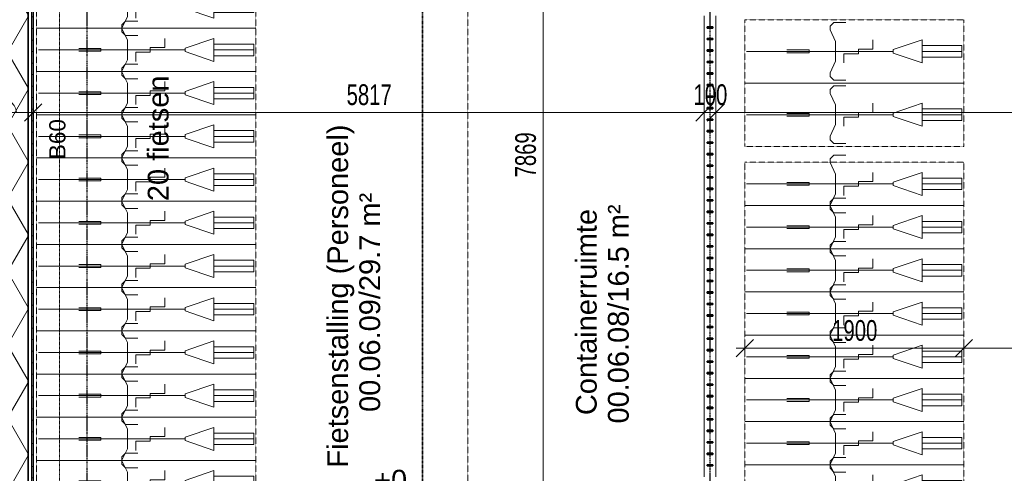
# Model space of a CAD drawing. Header units: millimetres. Extents: x -80560 to 110805, y -11020 to 52719.
# Tile 111 of 152: x 72111 to 80645, y 41114 to 45050. Entities that reach past the tile are written whole.
import ezdxf

# ---------------------------------------------------------------- set-up
doc = ezdxf.new("R2010")
doc.units = ezdxf.units.MM
for name, pattern in [('CENTER2', [20, 8, -4, 4, -4]), ('DASHDOT2', [8, 4, -2, 0, -2]), ('DASHED2', [6, 4, -2]), ('DASHED2-1', [3, 2, -1])]:
    doc.linetypes.add(name, pattern=pattern)
for name, color, linetype, lineweight in [('A-ANNO-DIMS', 211, 'Continuous', 9), ('A-ANNO-DIMS-100', 211, 'Continuous', 9), ('A-ANNO-NOTE', 131, 'Continuous', 18), ('A-AREA', 32, 'DASHED2', 18), ('A-AREA-IDEN', 2, 'Continuous', 9), ('A-DETL-GENF', 92, 'Continuous', 18), ('A-GENM', 13, 'Continuous', 18), ('A-GENM-HDLN', 13, 'DASHED2-1', 18), ('A-GLAZ-CWMG', 51, 'Continuous', 18), ('A-WALL', 113, 'Continuous', 35), ('A-WALL-PATT', 111, 'Continuous', 35), ('G-ANNO-DIMS', 111, 'Continuous', 9), ('G-ANNO-SYMB', 111, 'Continuous', 9), ('G-ANNO-TEXT', 231, 'Continuous', 9), ('S-GRID', 1, 'Continuous', 9)]:
    doc.layers.add(name, color=color, linetype=linetype, lineweight=lineweight)
doc.styles.add('Arial', font='arial.ttf', dxfattribs={"height": 180})
doc.styles.add('Arial_1', font='arial.ttf', dxfattribs={"height": 140})
doc.styles.add('Arial_6', font='arial.ttf', dxfattribs={"width": 0.7, "height": 180})
doc.dimstyles.new('n3o_1_8', dxfattribs={"dimscale": 304.8, "dimtxt": 183.646692, "dimasz": 0.492126, "dimexe": 0.246063, "dimexo": 0.0625, "dimgap": 0.032808, "dimtad": 1, "dimdec": 0, "dimdsep": 46, "dimtxsty": 'Arial_6', "dimblk1": 'OBLIQUE', "dimblk2": 'OBLIQUE', "dimsah": 1, "dimcen": 0.09, "dimdle": 0.246063, "dimazin": 0, "dimtfac": 1, "dimtdec": 4, "dimtix": 1, "dimtmove": 0, "dimatfit": 3, "dimfxl": 0.246063, "dimfxlon": 1, "dimtvp": 1, "dimtolj": 1, "dimtzin": 0, "dimarcsym": 2})
doc.dimstyles.new('n3o_1_8_2', dxfattribs={"dimscale": 304.8, "dimtxt": 183.646692, "dimasz": 0.492126, "dimexe": 0.246063, "dimexo": 0.0625, "dimgap": 0.032808, "dimtad": 1, "dimdec": 0, "dimdsep": 46, "dimtxsty": 'Arial_6', "dimblk1": 'OBLIQUE', "dimblk2": 'OBLIQUE', "dimsah": 1, "dimcen": 0.09, "dimdle": 0.246063, "dimazin": 0, "dimtfac": 1, "dimtdec": 4, "dimtix": 1, "dimtmove": 1, "dimatfit": 3, "dimfxl": 0.246063, "dimfxlon": 1, "dimtvp": 1, "dimtolj": 1, "dimtzin": 0, "dimarcsym": 2})

# ---------------------------------------------------------------- blocks, each defined once
blk = doc.blocks.new('00_EHA_GEN_normaal fiets_small - 00_EHA_GEN_normaal fiets_small-30428891-DO_00 begane grond')
at = {"layer": 'A-GENM'}
for p, q in [((-159.6, 218.1), (-128.3, 250)), ((-159.6, 185.5), (-159.6, 218.1)), ((-112.6, 85.2), (-159.6, 185.5)), ((-128.3, 250), (-22.6, 250)), ((210.7, 100), (210.7, 20)), ((387.8, 15), (637.8, 100)), ((637.8, 100), (637.8, -100)), ((-342.4, 12), (-534.1, 12)), ((-342.4, -12), (-342.4, 12)), ((-112.6, -85.2), (-112.6, 85.2)), ((85.6, 20), (85.6, -20)), ((210.7, 20), (85.6, 20)), ((387.8, -15), (387.8, 15)), ((638.7, 50), (981.9, 50)), ((981.9, 50), (981.9, -50)), ((-884.1, 0), (387.8, 0)), ((-884.1, 0), (387.8, 0)), ((-534.1, -12), (-342.4, -12)), ((-159.6, -185.5), (-112.6, -85.2)), ((-39.6, -20), (-39.6, -100)), ((85.6, -20), (-39.6, -20)), ((637.8, -100), (387.8, -15)), ((986.1, 0), (637.8, 0)), ((981.9, -50), (638.7, -50)), ((-159.6, -218), (-159.6, -185.5)), ((-128.3, -250), (-159.6, -218)), ((-22.6, -250), (-128.3, -250))]:
    blk.add_line(p, q, dxfattribs=at)
at = {"layer": 'A-GENM-HDLN'}
for p, q in [((-900, -187.5), (-900, 187.5)), ((1000, 187.5), (-900, 187.5)), ((1000, -187.5), (1000, 187.5)), ((-900, -187.5), (1000, -187.5))]:
    blk.add_line(p, q, dxfattribs=at)
blk = doc.blocks.new('Rectangular Mullion - 90_n3o_terreinomheining_koker_50x100-V113-DO_00 begane grond')
at = {"layer": 'A-GLAZ-CWMG'}
for p, q in [((53150, 40182.5), (53150, 40082.5)), ((53250, 40182.5), (53250, 40082.5))]:
    blk.add_line(p, q, dxfattribs=at)
blk = doc.blocks.new('Rectangular Mullion - 90_n3o_terreinomheining_stripstaal_10x50-32990994-DO_00 begane grond')
at = {"layer": 'A-GLAZ-CWMG', "lineweight": 35}
for p, q in [((-5, 25), (5, 25)), ((-5, -25), (-5, 25)), ((5, 25), (5, -25)), ((5, -25), (-5, -25))]:
    blk.add_line(p, q, dxfattribs=at)
blk = doc.blocks.new('00_EHA_GEN_normaal fiets_small - 00_EHA_GEN_normaal fiets_breed-V180-DO_00 begane grond')
at = {"layer": 'A-GENM'}
for p, q in [((-159.6, 218.1), (-128.3, 250)), ((-159.6, 185.5), (-159.6, 218.1)), ((-112.6, 85.2), (-159.6, 185.5)), ((-128.3, 250), (-22.6, 250)), ((210.7, 100), (210.7, 20)), ((387.8, 15), (637.8, 100)), ((637.8, 100), (637.8, -100)), ((-342.4, 12), (-534.1, 12)), ((-342.4, -12), (-342.4, 12)), ((-112.6, -85.2), (-112.6, 85.2)), ((85.6, 20), (85.6, -20)), ((210.7, 20), (85.6, 20)), ((387.8, -15), (387.8, 15)), ((638.7, 50), (981.9, 50)), ((981.9, 50), (981.9, -50)), ((-884.1, 0), (387.8, 0)), ((-884.1, 0), (387.8, 0)), ((-534.1, -12), (-342.4, -12)), ((-159.6, -185.5), (-112.6, -85.2)), ((-39.6, -20), (-39.6, -100)), ((85.6, -20), (-39.6, -20)), ((637.8, -100), (387.8, -15)), ((986.1, 0), (637.8, 0)), ((981.9, -50), (638.7, -50)), ((-159.6, -218), (-159.6, -185.5)), ((-128.3, -250), (-159.6, -218)), ((-22.6, -250), (-128.3, -250))]:
    blk.add_line(p, q, dxfattribs=at)
at = {"layer": 'A-GENM-HDLN'}
for p, q in [((-900, -275), (-900, 275)), ((1000, 275), (-900, 275)), ((1000, -275), (1000, 275)), ((-900, -275), (1000, -275))]:
    blk.add_line(p, q, dxfattribs=at)
blk = doc.blocks.new('01_n3o_symbool_lijn_met_tekst - brandwerend_B60-33207838-DO_00 begane grond')
at = {"layer": 'A-DETL-GENF', "color": 3, "linetype": 'DASHDOT2'}
blk.add_line((0, 0), (7662.5, 0), dxfattribs=at)
blk = doc.blocks.new('DIMBLOCK48-DO_00 begane grond')
at = {"layer": 'A-ANNO-DIMS-100'}
for p, q in [((78394.8, 42199.5), (78469.8, 42274.5)), ((78394.8, 42274.5), (78394.8, 42124.5)), ((78394.8, 42199.5), (78394.8, 42274.5)), ((80294.8, 42199.5), (80369.8, 42274.5)), ((80294.8, 42274.5), (80294.8, 42124.5)), ((80294.8, 42199.5), (80294.8, 42274.5)), ((78319.8, 42199.5), (80294.8, 42199.5)), ((78394.8, 42199.5), (78319.8, 42124.5)), ((80294.8, 42199.5), (80219.8, 42124.5))]:
    blk.add_line(p, q, dxfattribs=at)
at = {"layer": 'A-ANNO-DIMS-100', "color": 0, "insert": (79152.7, 42443.1), "char_height": 180, "width": 461.094, "attachment_point": 1, "line_spacing_factor": 0.941778, "style": 'Arial_6'}
blk.add_mtext('1900', dxfattribs=at)
blk = doc.blocks.new('_Oblique')
at = {"color": 0, "linetype": 'ByBlock', "lineweight": -2}
blk.add_line((-0.5, -0.5), (0.5, 0.5), dxfattribs=at)
blk = doc.blocks.new('DIMBLOCK49-DO_00 begane grond')
at = {"layer": 'A-ANNO-DIMS-100'}
for p, q in [((80294.8, 42199.5), (80369.8, 42274.5)), ((80294.8, 42274.5), (80294.8, 42124.5)), ((80294.8, 42199.5), (80294.8, 42274.5)), ((81994.8, 42199.5), (82069.8, 42274.5)), ((81994.8, 42274.5), (81994.8, 42124.5)), ((81994.8, 42199.5), (81994.8, 42274.5)), ((80294.8, 42199.5), (80219.8, 42124.5)), ((80294.8, 42199.5), (81994.8, 42199.5)), ((81994.8, 42199.5), (81919.8, 42124.5))]:
    blk.add_line(p, q, dxfattribs=at)
at = {"layer": 'A-ANNO-DIMS-100', "color": 0, "insert": (80952.7, 42443.1), "char_height": 180, "width": 461.094, "attachment_point": 1, "line_spacing_factor": 0.941778, "style": 'Arial_6'}
blk.add_mtext('1700', dxfattribs=at)
blk = doc.blocks.new('DIMBLOCK101-DO_00 begane grond')
at = {"layer": 'A-ANNO-DIMS-100'}
for p, q in [((71939.3, 44245.4), (72014.3, 44320.4)), ((71939.3, 44320.4), (71939.3, 44170.4)), ((71939.3, 44245.4), (71939.3, 44320.4)), ((72228.3, 44245.4), (72303.3, 44320.4)), ((72228.3, 44320.4), (72228.3, 44170.4)), ((72228.3, 44245.4), (72228.3, 44320.4)), ((71939.3, 44245.4), (71864.3, 44170.4)), ((71939.3, 44245.4), (72228.3, 44245.4)), ((72228.3, 44245.4), (72153.3, 44170.4))]:
    blk.add_line(p, q, dxfattribs=at)
blk.add_ellipse((71822.6, 44245.4), major_axis=(261.3, 0), ratio=0.578976, start_param=0, end_param=1.570796, dxfattribs=at)
at = {"layer": 'A-ANNO-DIMS-100', "color": 0, "insert": (71534.4, 44489.1), "char_height": 180, "width": 345.821, "attachment_point": 1, "line_spacing_factor": 0.941778, "style": 'Arial_6'}
blk.add_mtext('289', dxfattribs=at)
blk = doc.blocks.new('DIMBLOCK102-DO_00 begane grond')
at = {"layer": 'A-ANNO-DIMS-100'}
for p, q in [((72228.3, 44245.4), (72303.3, 44320.4)), ((72228.3, 44320.4), (72228.3, 44170.4)), ((72228.3, 44245.4), (72228.3, 44320.4)), ((78044.8, 44245.4), (78119.8, 44320.4)), ((78044.8, 44320.4), (78044.8, 44170.4)), ((78044.8, 44245.4), (78044.8, 44320.4)), ((72228.3, 44245.4), (72153.3, 44170.4)), ((72228.3, 44245.4), (78044.8, 44245.4)), ((78044.8, 44245.4), (77969.8, 44170.4))]:
    blk.add_line(p, q, dxfattribs=at)
at = {"layer": 'A-ANNO-DIMS-100', "color": 0, "insert": (74944.4, 44489.1), "char_height": 180, "width": 461.094, "attachment_point": 1, "line_spacing_factor": 0.941778, "style": 'Arial_6'}
blk.add_mtext('5817', dxfattribs=at)
blk = doc.blocks.new('DIMBLOCK103-DO_00 begane grond')
at = {"layer": 'A-ANNO-DIMS-100'}
for p, q in [((78044.8, 44245.4), (78119.8, 44320.4)), ((78044.8, 44320.4), (78044.8, 44170.4)), ((78044.8, 44245.4), (78044.8, 44320.4)), ((78144.8, 44245.4), (78219.8, 44320.4)), ((78144.8, 44320.4), (78144.8, 44170.4)), ((78144.8, 44245.4), (78144.8, 44320.4)), ((78044.8, 44245.4), (77969.8, 44170.4)), ((78044.8, 44245.4), (78144.8, 44245.4)), ((78144.8, 44245.4), (78069.8, 44170.4))]:
    blk.add_line(p, q, dxfattribs=at)
at = {"layer": 'A-ANNO-DIMS-100', "color": 0, "insert": (77950.7, 44489.1), "char_height": 180, "width": 345.821, "attachment_point": 1, "line_spacing_factor": 0.941778, "style": 'Arial_6'}
blk.add_mtext('100', dxfattribs=at)
blk = doc.blocks.new('DIMBLOCK104-DO_00 begane grond')
at = {"layer": 'A-ANNO-DIMS-100'}
for p, q in [((78144.8, 44245.4), (78219.8, 44320.4)), ((78144.8, 44320.4), (78144.8, 44170.4)), ((78144.8, 44245.4), (78144.8, 44320.4)), ((103502.8, 44245.4), (103577.8, 44320.4)), ((103502.8, 44320.4), (103502.8, 44170.4)), ((103502.8, 44245.4), (103502.8, 44320.4)), ((78144.8, 44245.4), (78069.8, 44170.4)), ((78144.8, 44245.4), (103502.8, 44245.4)), ((103502.8, 44245.4), (103427.8, 44170.4))]:
    blk.add_line(p, q, dxfattribs=at)
at = {"layer": 'A-ANNO-DIMS-100', "color": 0, "insert": (90583.7, 44489.1), "char_height": 180, "width": 576.368, "attachment_point": 1, "line_spacing_factor": 0.941778, "style": 'Arial_6'}
blk.add_mtext('25358', dxfattribs=at)
blk = doc.blocks.new('DIMBLOCK184-DO_00 begane grond')
at = {"layer": 'A-ANNO-DIMS-100'}
for p, q in [((76649, 47808), (76574, 47883)), ((76724, 47808), (76574, 47808)), ((76649, 47808), (76649, 39939)), ((76649, 47808), (76724, 47733)), ((76649, 47808), (76724, 47808)), ((76649, 39939), (76574, 40014)), ((76724, 39939), (76574, 39939)), ((76649, 39939), (76724, 39864)), ((76649, 39939), (76724, 39939))]:
    blk.add_line(p, q, dxfattribs=at)
at = {"layer": 'A-ANNO-DIMS-100', "color": 0, "insert": (76405.3, 43681.4), "char_height": 180, "width": 461.094, "attachment_point": 1, "rotation": 90, "line_spacing_factor": 0.941778, "style": 'Arial_6'}
blk.add_mtext('7869', dxfattribs=at)

msp = doc.modelspace()

# ---------------------------------------------------------------- hatches: boundary and pattern name
at = {"layer": 'A-WALL-PATT', "lineweight": 18}
h = msp.add_hatch(dxfattribs=at)
h.set_pattern_fill('FP_2', color=256, style=0, pattern_type=2)
h.set_pattern_definition([(60, (24894.82, 0), (-274.963, 158.75), []), (120, (24894.82, 0), (-274.963, -158.75), [])])
h.paths.add_polyline_path([(71964.3, 39675), (72184.3, 39675), (72184.3, 47839.5), (71964.3, 47839.5), (71964.3, 39737.5)], flags=0)
h = msp.add_hatch(dxfattribs=at)
h.set_pattern_fill('FP_225', color=256, angle=90, style=0, pattern_type=2)
h.set_pattern_definition([(180, (72228.32, 43873.5), (5e-13, -100), [])])
h.paths.add_polyline_path([(72212.3, 39923), (72228.3, 39923), (72228.3, 47824), (72212.3, 47824), (72212.3, 40249.3)], flags=0)

# ---------------------------------------------------------------- linework, layer by layer
at = {"layer": 'A-AREA', "linetype": 'DASHED2-1'}
msp.add_line((75994.8, 39926), (75994.8, 47875), dxfattribs=at)
at = {"layer": 'A-WALL'}
for p, q in [((72184.3, 39895), (72184.3, 48099)), ((72228.3, 39939), (72228.3, 47808))]:
    msp.add_line(p, q, dxfattribs=at)
at = {"layer": 'A-WALL', "lineweight": 18}
msp.add_line((72212.3, 47824), (72212.3, 39923), dxfattribs=at)
at = {"layer": 'G-ANNO-SYMB', "linetype": 'DASHDOT2', "lineweight": 35}
msp.add_line((75602.1, 48467.6), (75602.1, 9150.1), dxfattribs=at)
at = {"layer": 'S-GRID', "linetype": 'CENTER2', "lineweight": 25}
for p, q in [((72694.8, 4383.3), (72694.8, 52119.1)), ((78094.8, 4383.3), (78094.8, 52119.1))]:
    msp.add_line(p, q, dxfattribs=at)

# ---------------------------------------------------------------- block references
at = {"layer": 'A-DETL-GENF', "color": 3, "linetype": 'DASHDOT2', "rotation": 90}
msp.add_blockref('01_n3o_symbool_lijn_met_tekst - brandwerend_B60-33207838-DO_00 begane grond', (72455.3, 40137.5), dxfattribs=at)
at = {"layer": 'A-GENM'}
for name, p in [('00_EHA_GEN_normaal fiets_small - 00_EHA_GEN_normaal fiets_small-30428891-DO_00 begane grond', (73157.3, 45162.5)), ('00_EHA_GEN_normaal fiets_small - 00_EHA_GEN_normaal fiets_small-30428891-DO_00 begane grond', (73157.3, 44787.5)), ('00_EHA_GEN_normaal fiets_small - 00_EHA_GEN_normaal fiets_breed-V180-DO_00 begane grond', (79294.8, 44775)), ('00_EHA_GEN_normaal fiets_small - 00_EHA_GEN_normaal fiets_small-30428891-DO_00 begane grond', (73157.3, 44412.5)), ('00_EHA_GEN_normaal fiets_small - 00_EHA_GEN_normaal fiets_breed-V180-DO_00 begane grond', (79294.8, 44225)), ('00_EHA_GEN_normaal fiets_small - 00_EHA_GEN_normaal fiets_small-30428891-DO_00 begane grond', (73157.3, 44037.5)), ('00_EHA_GEN_normaal fiets_small - 00_EHA_GEN_normaal fiets_small-30428891-DO_00 begane grond', (73157.3, 43662.5)), ('00_EHA_GEN_normaal fiets_small - 00_EHA_GEN_normaal fiets_small-30428891-DO_00 begane grond', (79294.8, 43625)), ('00_EHA_GEN_normaal fiets_small - 00_EHA_GEN_normaal fiets_small-30428891-DO_00 begane grond', (73157.3, 43287.5)), ('00_EHA_GEN_normaal fiets_small - 00_EHA_GEN_normaal fiets_small-30428891-DO_00 begane grond', (79294.8, 43250)), ('00_EHA_GEN_normaal fiets_small - 00_EHA_GEN_normaal fiets_small-30428891-DO_00 begane grond', (73157.3, 42912.5)), ('00_EHA_GEN_normaal fiets_small - 00_EHA_GEN_normaal fiets_small-30428891-DO_00 begane grond', (79294.8, 42875)), ('00_EHA_GEN_normaal fiets_small - 00_EHA_GEN_normaal fiets_small-30428891-DO_00 begane grond', (73157.3, 42537.5)), ('00_EHA_GEN_normaal fiets_small - 00_EHA_GEN_normaal fiets_small-30428891-DO_00 begane grond', (79294.8, 42500)), ('00_EHA_GEN_normaal fiets_small - 00_EHA_GEN_normaal fiets_small-30428891-DO_00 begane grond', (73157.3, 42162.5)), ('00_EHA_GEN_normaal fiets_small - 00_EHA_GEN_normaal fiets_small-30428891-DO_00 begane grond', (79294.8, 42125)), ('00_EHA_GEN_normaal fiets_small - 00_EHA_GEN_normaal fiets_small-30428891-DO_00 begane grond', (73157.3, 41787.5)), ('00_EHA_GEN_normaal fiets_small - 00_EHA_GEN_normaal fiets_small-30428891-DO_00 begane grond', (79294.8, 41750)), ('00_EHA_GEN_normaal fiets_small - 00_EHA_GEN_normaal fiets_small-30428891-DO_00 begane grond', (73157.3, 41412.5)), ('00_EHA_GEN_normaal fiets_small - 00_EHA_GEN_normaal fiets_small-30428891-DO_00 begane grond', (79294.8, 41375)), ('00_EHA_GEN_normaal fiets_small - 00_EHA_GEN_normaal fiets_small-30428891-DO_00 begane grond', (73157.3, 41037.5)), ('00_EHA_GEN_normaal fiets_small - 00_EHA_GEN_normaal fiets_small-30428891-DO_00 begane grond', (79294.8, 41000))]:
    msp.add_blockref(name, p, dxfattribs=at)
at = {"layer": 'A-GLAZ-CWMG'}
for p in [(24894.8, 4900), (24894.8, 4800), (24894.8, 4700), (24894.8, 4600), (24894.8, 4500), (24894.8, 4400), (24894.8, 4300), (24894.8, 4200), (24894.8, 4100), (24894.8, 4000), (24894.8, 3900), (24894.8, 3800), (24894.8, 3700), (24894.8, 3600), (24894.8, 3500), (24894.8, 3400), (24894.8, 3300), (24894.8, 3200), (24894.8, 3100), (24894.8, 3000), (24894.8, 2900), (24894.8, 2800), (24894.8, 2700), (24894.8, 2600), (24894.8, 2500), (24894.8, 2400), (24894.8, 2300), (24894.8, 2200), (24894.8, 2100), (24894.8, 2000), (24894.8, 1900), (24894.8, 1800), (24894.8, 1700), (24894.8, 1600), (24894.8, 1500), (24894.8, 1400), (24894.8, 1300), (24894.8, 1200), (24894.8, 1100), (24894.8, 1000)]:
    msp.add_blockref('Rectangular Mullion - 90_n3o_terreinomheining_koker_50x100-V113-DO_00 begane grond', p, dxfattribs=at)
at = {"layer": 'A-GLAZ-CWMG', "extrusion": (0, 0, -1), "rotation": 90.00000000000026}
for p in [(-78094.8, 44982.5), (-78094.8, 44882.5), (-78094.8, 44782.5), (-78094.8, 44682.5), (-78094.8, 44582.5), (-78094.8, 44482.5), (-78094.8, 44382.5), (-78094.8, 44282.5), (-78094.8, 44182.5), (-78094.8, 44082.5), (-78094.8, 43982.5), (-78094.8, 43882.5), (-78094.8, 43782.5), (-78094.8, 43682.5), (-78094.8, 43582.5), (-78094.8, 43482.5), (-78094.8, 43382.5), (-78094.8, 43282.5), (-78094.8, 43182.5), (-78094.8, 43082.5), (-78094.8, 42982.5), (-78094.8, 42882.5), (-78094.8, 42782.5), (-78094.8, 42682.5), (-78094.8, 42582.5), (-78094.8, 42482.5), (-78094.8, 42382.5), (-78094.8, 42282.5), (-78094.8, 42182.5), (-78094.8, 42082.5), (-78094.8, 41982.5), (-78094.8, 41882.5), (-78094.8, 41782.5), (-78094.8, 41682.5), (-78094.8, 41582.5), (-78094.8, 41482.5), (-78094.8, 41382.5), (-78094.8, 41282.5), (-78094.8, 41182.5)]:
    msp.add_blockref('Rectangular Mullion - 90_n3o_terreinomheining_stripstaal_10x50-32990994-DO_00 begane grond', p, dxfattribs=at)

# ---------------------------------------------------------------- texts
at = {"layer": 'A-ANNO-NOTE', "color": 3, "linetype": 'DASHDOT2', "insert": (72367.3, 43839.5), "char_height": 140, "width": 408.861, "attachment_point": 1, "rotation": 90, "style": 'Arial_1'}
msp.add_mtext('B60', dxfattribs=at)
at = {"layer": 'A-AREA-IDEN', "char_height": 180, "attachment_point": 1, "rotation": 90, "style": 'Arial'}
for s, insert, width in [('Fietsenstalling (Personeel)', (74777.2, 41163.4), 3431.222), ('00.06.09/29.7 m²', (75055, 41646.3), 2260.759), ('Containerruimte', (76931.7, 41618.8), 2084.387), ('00.06.08/16.5 m²', (77209.6, 41546), 2260.759)]:
    msp.add_mtext(s, dxfattribs=dict(at, insert=insert, width=width))
at = {"layer": 'G-ANNO-DIMS', "insert": (75182.6, 41144.3), "char_height": 180, "width": 341.564, "attachment_point": 1, "line_spacing_factor": 0.941778, "style": 'Arial'}
msp.add_mtext('+0', dxfattribs=at)
at = {"layer": 'G-ANNO-TEXT', "color": 7, "insert": (73221.2, 43475.2), "char_height": 180, "width": 1266.666, "attachment_point": 1, "rotation": 90, "style": 'Arial'}
msp.add_mtext('20 fietsen', dxfattribs=at)

# ---------------------------------------------------------------- dimensions: what is measured, and where the dimension line sits
at = {"layer": 'A-ANNO-DIMS'}
dim = msp.add_linear_dim(base=(76649, 39939), p1=(76724, 47808), p2=(76724, 39939), angle=90, dimstyle='n3o_1_8', override={"dimpost": '<>', "dimfxl": 7869}, dxfattribs=at)
dim.commit()
dim.dimension.update_dxf_attribs({"geometry": 'DIMBLOCK184-DO_00 begane grond', "text_midpoint": (76547.1, 43873.5)})
dim = msp.add_linear_dim(base=(72228.3, 44245.4), p1=(71939.3, 44320.4), p2=(72228.3, 44320.4), dimstyle='n3o_1_8_2', override={"dimpost": '<>', "dimfxl": 289}, dxfattribs=at)
dim.commit()
dim.dimension.update_dxf_attribs({"geometry": 'DIMBLOCK101-DO_00 begane grond', "text_midpoint": (71707.3, 44369.1), "dimtype": 160})
for base, p1, p2, override, picture, middle in [((78044.8189632, 44245.3836204), (72228.3189632, 44320.3836204), (78044.8189632, 44320.3836204), {"dimpost": '<>', "dimfxl": 5816.5}, 'DIMBLOCK102-DO_00 begane grond', (75136.5689632, 44347.2867588)), ((78144.8, 44245.4), (78044.8, 44320.4), (78144.8, 44320.4), {"dimpost": '<>', "dimfxl": 100}, 'DIMBLOCK103-DO_00 begane grond', (78094.8, 44347.3)), ((103502.8, 44245.4), (78144.8, 44320.4), (103502.8, 44320.4), {"dimpost": '<>', "dimfxl": 25358}, 'DIMBLOCK104-DO_00 begane grond', (90823.8, 44347.3)), ((80294.8, 42199.5), (78394.8, 42274.5), (80294.8, 42274.5), {"dimpost": '<>', "dimfxl": 1900}, 'DIMBLOCK48-DO_00 begane grond', (79344.8, 42301.4)), ((81994.8, 42199.5), (80294.8, 42274.5), (81994.8, 42274.5), {"dimpost": '<>', "dimfxl": 1700}, 'DIMBLOCK49-DO_00 begane grond', (81144.8, 42301.4))]:
    dim = msp.add_linear_dim(base=base, p1=p1, p2=p2, dimstyle='n3o_1_8', override=override, dxfattribs=at)
    dim.commit()
    dim.dimension.update_dxf_attribs({"geometry": picture, "text_midpoint": middle})

doc.saveas('drawing.dxf')
